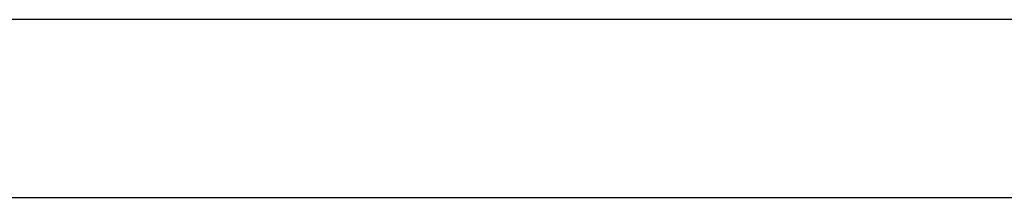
# Model space of a CAD drawing. Header units: metres. Extents: x 397.7 to 427.5, y 12.6 to 28.4.
# Tile 68 of 124: x 407.743 to 408.296, y 25.829 to 25.929. Entities that reach past the tile are written whole.
import ezdxf

# ---------------------------------------------------------------- set-up
doc = ezdxf.new("R2010")
doc.units = ezdxf.units.M
doc.layers.add('A-WALL-____-MCUT', color=7, linetype='Continuous', lineweight=25)
doc.layers.add('A-WALL-____-OTLN', color=7, linetype='Continuous', lineweight=25)

# ---------------------------------------------------------------- blocks, each defined once
blk = doc.blocks.new('Family - Evans P5-151683-08_CLI_AIRE_P5')
at = {"layer": 'A-WALL-____-MCUT', "color": 253, "true_color": 0xaaaaaa}
for p, q in [((2.69947, 0.1), (0, 0.1)), ((0, 0), (2.69947, 0))]:
    blk.add_line(p, q, dxfattribs=at)
at = {"layer": 'A-WALL-____-OTLN', "color": 253, "true_color": 0xaaaaaa}
for p, q in [((2.69947, 0.1), (0, 0.1)), ((0, 0), (2.69947, 0))]:
    blk.add_line(p, q, dxfattribs=at)
at = {"layer": 'A-WALL-____-OTLN', "color": 253, "lineweight": 18, "true_color": 0xaaaaaa}
blk.add_line((0, 0), (2.69947, 0), dxfattribs=at)
blk = doc.blocks.new('LONDR55-XX_ZZ-ARQ-CAA-M3D-Londres55_ifc-1-08_CLI_AIRE_P5')
at = {"layer": 'A-WALL-____-OTLN', "color": 253, "lineweight": 18, "true_color": 0xaaaaaa}
blk.add_blockref('Family - Evans P5-151683-08_CLI_AIRE_P5', (406.36588, 25.82946), dxfattribs=at)

msp = doc.modelspace()

# ---------------------------------------------------------------- block references
at = {"lineweight": 5}
msp.add_blockref('LONDR55-XX_ZZ-ARQ-CAA-M3D-Londres55_ifc-1-08_CLI_AIRE_P5', (0, 0), dxfattribs=at)

doc.saveas('drawing.dxf')
